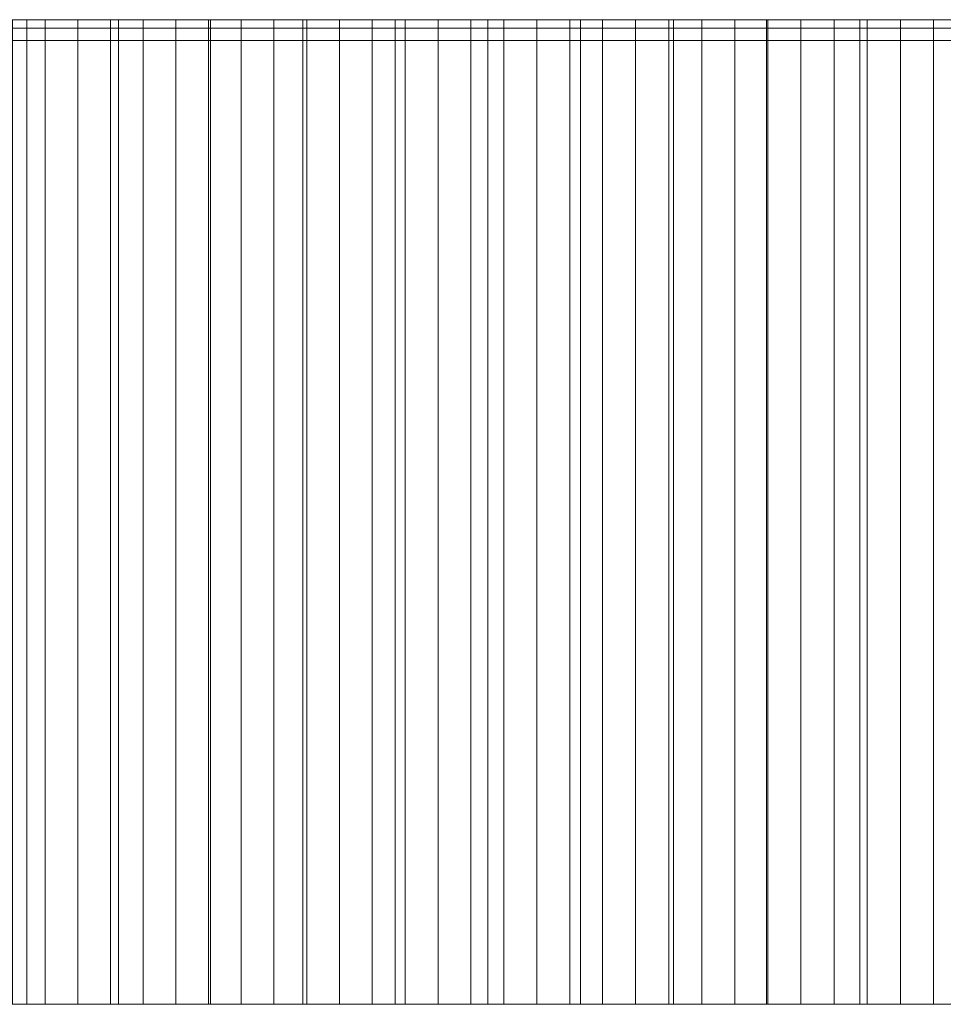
# Model space of a CAD drawing. Header units: centimetres. Extents: x -72 to 74, y -14 to 13.
# Tile 43 of 61: x 18.15 to 21.9, y 9.3 to 13.3. Entities that reach past the tile are written whole.
import ezdxf

# ---------------------------------------------------------------- set-up
doc = ezdxf.new("R2010")
doc.units = ezdxf.units.CM
doc.header["$LTSCALE"] = 2.54
doc.layers.add('Lucido design-1', color=7, linetype='Continuous')

# ---------------------------------------------------------------- blocks, each defined once
blk = doc.blocks.new('Gruppo-2-1')
at = {"color": 230, "linetype": 'Continuous', "lineweight": 9}
for points, invisible_edges in [([(-14.5734, 13.3, -57.895), (29.3447, 13.3, -58.895), (-15.5734, 13.3, -58.895), (-14.5734, 13.3, -57.895)], 13), ([(-14.5734, 13.3, -57.895), (29.3447, 13.3, -57.895), (29.3447, 13.3, -58.895), (-14.5734, 13.3, -57.895)], 12), ([(17.8099, 13.3, 139.5324), (18.1819, 13.3, 139.6301), (18.2568, 13.3, 138.6166), (17.8099, 13.3, 139.5324)], 14), ([(17.8099, 13.3, 139.5324), (18.2568, 13.3, 138.6166), (18.1246, 13.3, 138.5817), (17.8099, 13.3, 139.5324)], 13), ([(18.1819, 13.3, 139.6301), (18.5547, 13.3, 139.7247), (18.9283, 13.3, 139.8161), (18.1819, 13.3, 139.6301)], 12), ([(18.1819, 13.3, 139.6301), (18.9283, 13.3, 139.8161), (18.7868, 13.3, 138.7523), (18.1819, 13.3, 139.6301)], 15), ([(18.1819, 13.3, 139.6301), (18.7868, 13.3, 138.7523), (18.6541, 13.3, 138.719), (18.1819, 13.3, 139.6301)], 13), ([(18.1819, 13.3, 139.6301), (18.6541, 13.3, 138.719), (18.5216, 13.3, 138.6853), (18.1819, 13.3, 139.6301)], 13), ([(18.1819, 13.3, 139.6301), (18.5216, 13.3, 138.6853), (18.3891, 13.3, 138.6511), (18.1819, 13.3, 139.6301)], 13), ([(18.1819, 13.3, 139.6301), (18.3891, 13.3, 138.6511), (18.2568, 13.3, 138.6166), (18.1819, 13.3, 139.6301)], 13), ([(18.9283, 13.3, 139.8161), (18.9195, 13.3, 138.7851), (18.7868, 13.3, 138.7523), (18.9283, 13.3, 139.8161)], 13), ([(18.9283, 13.3, 139.8161), (19.0524, 13.3, 138.8176), (18.9195, 13.3, 138.7851), (18.9283, 13.3, 139.8161)], 13), ([(18.9283, 13.3, 139.8161), (19.3027, 13.3, 139.9043), (19.6778, 13.3, 139.9892), (18.9283, 13.3, 139.8161)], 12), ([(18.9283, 13.3, 139.8161), (19.6778, 13.3, 139.9892), (19.5847, 13.3, 138.9434), (18.9283, 13.3, 139.8161)], 15), ([(18.9283, 13.3, 139.8161), (19.5847, 13.3, 138.9434), (19.4515, 13.3, 138.9125), (18.9283, 13.3, 139.8161)], 13), ([(18.9283, 13.3, 139.8161), (19.4515, 13.3, 138.9125), (19.3183, 13.3, 138.8813), (18.9283, 13.3, 139.8161)], 13), ([(18.9283, 13.3, 139.8161), (19.3183, 13.3, 138.8813), (19.1853, 13.3, 138.8497), (18.9283, 13.3, 139.8161)], 13), ([(18.9283, 13.3, 139.8161), (19.1853, 13.3, 138.8497), (19.0524, 13.3, 138.8176), (18.9283, 13.3, 139.8161)], 13), ([(19.6778, 13.3, 139.9892), (19.7181, 13.3, 138.9738), (19.5847, 13.3, 138.9434), (19.6778, 13.3, 139.9892)], 13), ([(19.6778, 13.3, 139.9892), (20.0537, 13.3, 140.071), (20.1186, 13.3, 139.0625), (19.6778, 13.3, 139.9892)], 14), ([(19.6778, 13.3, 139.9892), (20.1186, 13.3, 139.0625), (19.985, 13.3, 139.0333), (19.6778, 13.3, 139.9892)], 13), ([(19.6778, 13.3, 139.9892), (19.985, 13.3, 139.0333), (19.8515, 13.3, 139.0037), (19.6778, 13.3, 139.9892)], 13), ([(19.6778, 13.3, 139.9892), (19.8515, 13.3, 139.0037), (19.7181, 13.3, 138.9738), (19.6778, 13.3, 139.9892)], 13), ([(20.0537, 13.3, 140.071), (20.4302, 13.3, 140.1496), (20.8074, 13.3, 140.2249), (20.0537, 13.3, 140.071)], 12), ([(20.0537, 13.3, 140.071), (20.8074, 13.3, 140.2249), (20.654, 13.3, 139.1749), (20.0537, 13.3, 140.071)], 15), ([(20.0537, 13.3, 140.071), (20.654, 13.3, 139.1749), (20.52, 13.3, 139.1474), (20.0537, 13.3, 140.071)], 13), ([(20.0537, 13.3, 140.071), (20.52, 13.3, 139.1474), (20.3861, 13.3, 139.1195), (20.0537, 13.3, 140.071)], 13), ([(20.0537, 13.3, 140.071), (20.3861, 13.3, 139.1195), (20.2523, 13.3, 139.0912), (20.0537, 13.3, 140.071)], 13), ([(20.0537, 13.3, 140.071), (20.2523, 13.3, 139.0912), (20.1186, 13.3, 139.0625), (20.0537, 13.3, 140.071)], 13), ([(20.8074, 13.3, 140.2249), (20.788, 13.3, 139.202), (20.654, 13.3, 139.1749), (20.8074, 13.3, 140.2249)], 13), ([(20.8074, 13.3, 140.2249), (20.9222, 13.3, 139.2287), (20.788, 13.3, 139.202), (20.8074, 13.3, 140.2249)], 13), ([(20.8074, 13.3, 140.2249), (21.1852, 13.3, 140.297), (21.5636, 13.3, 140.3659), (20.8074, 13.3, 140.2249)], 12), ([(20.8074, 13.3, 140.2249), (21.5636, 13.3, 140.3659), (21.3251, 13.3, 139.3061), (20.8074, 13.3, 140.2249)], 15), ([(20.8074, 13.3, 140.2249), (21.3251, 13.3, 139.3061), (21.1907, 13.3, 139.2807), (20.8074, 13.3, 140.2249)], 13), ([(20.8074, 13.3, 140.2249), (21.1907, 13.3, 139.2807), (21.0564, 13.3, 139.2549), (20.8074, 13.3, 140.2249)], 13), ([(20.8074, 13.3, 140.2249), (21.0564, 13.3, 139.2549), (20.9222, 13.3, 139.2287), (20.8074, 13.3, 140.2249)], 13), ([(21.5636, 13.3, 140.3659), (21.4595, 13.3, 139.3311), (21.3251, 13.3, 139.3061), (21.5636, 13.3, 140.3659)], 13), ([(21.5636, 13.3, 140.3659), (21.5941, 13.3, 139.3557), (21.4595, 13.3, 139.3311), (21.5636, 13.3, 140.3659)], 13), ([(21.5636, 13.3, 140.3659), (21.9426, 13.3, 140.4315), (21.8634, 13.3, 139.4036), (21.5636, 13.3, 140.3659)], 14), ([(21.5636, 13.3, 140.3659), (21.8634, 13.3, 139.4036), (21.7287, 13.3, 139.3799), (21.5636, 13.3, 140.3659)], 13), ([(21.5636, 13.3, 140.3659), (21.7287, 13.3, 139.3799), (21.5941, 13.3, 139.3557), (21.5636, 13.3, 140.3659)], 13), ([(21.9426, 13.3, 140.4315), (21.9981, 13.3, 139.4269), (21.8634, 13.3, 139.4036), (21.9426, 13.3, 140.4315)], 13), ([(-14.5734, 13.2658, 96.0359), (-2.4276, 13.2658, 126.4085), (35.8883, 13.2658, 139.5837), (-14.5734, 13.2658, 96.0359)], 15), ([(-14.5734, 13.2658, 96.0359), (35.8883, 13.2658, 139.5837), (73.3955, 13.2658, 95.1085), (-14.5734, 13.2658, 96.0359)], 15), ([(-14.5734, 13.2658, -57.895), (-14.5734, 13.2658, 96.0359), (73.3955, 13.2658, 95.1085), (-14.5734, 13.2658, -57.895)], 14), ([(-14.5734, 13.2658, -57.895), (73.3955, 13.2658, 95.1085), (73.3955, 13.2658, -57.895), (-14.5734, 13.2658, -57.895)], 9), ([(-2.4276, 13.2658, 126.4085), (17.0709, 13.2658, 138.2874), (35.8883, 13.2658, 139.5837), (-2.4276, 13.2658, 126.4085)], 15), ([(17.0709, 13.2658, 138.2874), (17.9925, 13.2658, 138.5463), (19.1853, 13.2658, 138.8497), (17.0709, 13.2658, 138.2874)], 15), ([(17.0709, 13.2658, 138.2874), (19.1853, 13.2658, 138.8497), (21.4595, 13.2658, 139.3311), (17.0709, 13.2658, 138.2874)], 15), ([(17.0709, 13.2658, 138.2874), (21.4595, 13.2658, 139.3311), (27.5699, 13.2658, 140.0201), (17.0709, 13.2658, 138.2874)], 15), ([(17.0709, 13.2658, 138.2874), (27.5699, 13.2658, 140.0201), (35.8883, 13.2658, 139.5837), (17.0709, 13.2658, 138.2874)], 15), ([(17.9925, 13.2658, 138.5463), (18.1246, 13.2658, 138.5817), (18.2568, 13.2658, 138.6166), (17.9925, 13.2658, 138.5463)], 12), ([(17.9925, 13.2658, 138.5463), (18.2568, 13.2658, 138.6166), (18.5216, 13.2658, 138.6853), (17.9925, 13.2658, 138.5463)], 15), ([(17.9925, 13.2658, 138.5463), (18.5216, 13.2658, 138.6853), (19.1853, 13.2658, 138.8497), (17.9925, 13.2658, 138.5463)], 15), ([(18.2568, 13.2658, 138.6166), (18.3891, 13.2658, 138.6511), (18.5216, 13.2658, 138.6853), (18.2568, 13.2658, 138.6166)], 12), ([(18.5216, 13.2658, 138.6853), (18.6541, 13.2658, 138.719), (18.9195, 13.2658, 138.7851), (18.5216, 13.2658, 138.6853)], 14), ([(18.5216, 13.2658, 138.6853), (18.9195, 13.2658, 138.7851), (19.1853, 13.2658, 138.8497), (18.5216, 13.2658, 138.6853)], 15), ([(18.6541, 13.2658, 138.719), (18.7868, 13.2658, 138.7523), (18.9195, 13.2658, 138.7851), (18.6541, 13.2658, 138.719)], 12), ([(18.9195, 13.2658, 138.7851), (19.0524, 13.2658, 138.8176), (19.1853, 13.2658, 138.8497), (18.9195, 13.2658, 138.7851)], 12), ([(19.1853, 13.2658, 138.8497), (19.3183, 13.2658, 138.8813), (19.4515, 13.2658, 138.9125), (19.1853, 13.2658, 138.8497)], 12), ([(19.1853, 13.2658, 138.8497), (19.4515, 13.2658, 138.9125), (19.7181, 13.2658, 138.9738), (19.1853, 13.2658, 138.8497)], 15), ([(19.1853, 13.2658, 138.8497), (19.7181, 13.2658, 138.9738), (20.2523, 13.2658, 139.0912), (19.1853, 13.2658, 138.8497)], 15), ([(19.1853, 13.2658, 138.8497), (20.2523, 13.2658, 139.0912), (21.4595, 13.2658, 139.3311), (19.1853, 13.2658, 138.8497)], 15), ([(19.4515, 13.2658, 138.9125), (19.5847, 13.2658, 138.9434), (19.7181, 13.2658, 138.9738), (19.4515, 13.2658, 138.9125)], 12), ([(19.7181, 13.2658, 138.9738), (19.8515, 13.2658, 139.0037), (19.985, 13.2658, 139.0333), (19.7181, 13.2658, 138.9738)], 12), ([(19.7181, 13.2658, 138.9738), (19.985, 13.2658, 139.0333), (20.2523, 13.2658, 139.0912), (19.7181, 13.2658, 138.9738)], 15), ([(19.985, 13.2658, 139.0333), (20.1186, 13.2658, 139.0625), (20.2523, 13.2658, 139.0912), (19.985, 13.2658, 139.0333)], 12), ([(20.2523, 13.2658, 139.0912), (20.3861, 13.2658, 139.1195), (20.52, 13.2658, 139.1474), (20.2523, 13.2658, 139.0912)], 12), ([(20.2523, 13.2658, 139.0912), (20.52, 13.2658, 139.1474), (20.9222, 13.2658, 139.2287), (20.2523, 13.2658, 139.0912)], 15), ([(20.2523, 13.2658, 139.0912), (20.9222, 13.2658, 139.2287), (21.4595, 13.2658, 139.3311), (20.2523, 13.2658, 139.0912)], 15), ([(20.52, 13.2658, 139.1474), (20.654, 13.2658, 139.1749), (20.9222, 13.2658, 139.2287), (20.52, 13.2658, 139.1474)], 14), ([(20.654, 13.2658, 139.1749), (20.788, 13.2658, 139.202), (20.9222, 13.2658, 139.2287), (20.654, 13.2658, 139.1749)], 12), ([(20.9222, 13.2658, 139.2287), (21.0564, 13.2658, 139.2549), (21.1907, 13.2658, 139.2807), (20.9222, 13.2658, 139.2287)], 12), ([(20.9222, 13.2658, 139.2287), (21.1907, 13.2658, 139.2807), (21.4595, 13.2658, 139.3311), (20.9222, 13.2658, 139.2287)], 15), ([(21.1907, 13.2658, 139.2807), (21.3251, 13.2658, 139.3061), (21.4595, 13.2658, 139.3311), (21.1907, 13.2658, 139.2807)], 12), ([(21.4595, 13.2658, 139.3311), (21.5941, 13.2658, 139.3557), (21.8634, 13.2658, 139.4036), (21.4595, 13.2658, 139.3311)], 14), ([(21.4595, 13.2658, 139.3311), (21.8634, 13.2658, 139.4036), (22.1329, 13.2658, 139.4498), (21.4595, 13.2658, 139.3311)], 15), ([(21.4595, 13.2658, 139.3311), (22.1329, 13.2658, 139.4498), (22.9433, 13.2658, 139.5784), (21.4595, 13.2658, 139.3311)], 15), ([(21.4595, 13.2658, 139.3311), (22.9433, 13.2658, 139.5784), (24.1631, 13.2658, 139.7429), (21.4595, 13.2658, 139.3311)], 15), ([(21.4595, 13.2658, 139.3311), (24.1631, 13.2658, 139.7429), (27.5699, 13.2658, 140.0201), (21.4595, 13.2658, 139.3311)], 15), ([(21.5941, 13.2658, 139.3557), (21.7287, 13.2658, 139.3799), (21.8634, 13.2658, 139.4036), (21.5941, 13.2658, 139.3557)], 12), ([(21.8634, 13.2658, 139.4036), (21.9981, 13.2658, 139.4269), (22.1329, 13.2658, 139.4498), (21.8634, 13.2658, 139.4036)], 12), ([(-14.5734, 13.2158, 96.0359), (-2.4276, 13.2158, 126.4085), (35.8883, 13.2158, 139.5837), (-14.5734, 13.2158, 96.0359)], 15), ([(-14.5734, 13.2158, 96.0359), (35.8883, 13.2158, 139.5837), (73.3955, 13.2158, 95.1085), (-14.5734, 13.2158, 96.0359)], 15), ([(-14.5734, 13.2158, -57.895), (-14.5734, 13.2158, 96.0359), (73.3955, 13.2158, 95.1085), (-14.5734, 13.2158, -57.895)], 14), ([(-14.5734, 13.2158, -57.895), (73.3955, 13.2158, 95.1085), (73.3955, 13.2158, -57.895), (-14.5734, 13.2158, -57.895)], 9), ([(-2.4276, 13.2158, 126.4085), (17.0709, 13.2158, 138.2874), (35.8883, 13.2158, 139.5837), (-2.4276, 13.2158, 126.4085)], 15), ([(17.0709, 13.2158, 138.2874), (17.9925, 13.2158, 138.5463), (19.1853, 13.2158, 138.8497), (17.0709, 13.2158, 138.2874)], 15), ([(17.0709, 13.2158, 138.2874), (19.1853, 13.2158, 138.8497), (21.4595, 13.2158, 139.3311), (17.0709, 13.2158, 138.2874)], 15), ([(17.0709, 13.2158, 138.2874), (21.4595, 13.2158, 139.3311), (27.5699, 13.2158, 140.0201), (17.0709, 13.2158, 138.2874)], 15), ([(17.0709, 13.2158, 138.2874), (27.5699, 13.2158, 140.0201), (35.8883, 13.2158, 139.5837), (17.0709, 13.2158, 138.2874)], 15), ([(17.9925, 13.2158, 138.5463), (18.1246, 13.2158, 138.5817), (18.2568, 13.2158, 138.6166), (17.9925, 13.2158, 138.5463)], 12), ([(17.9925, 13.2158, 138.5463), (18.2568, 13.2158, 138.6166), (18.5216, 13.2158, 138.6853), (17.9925, 13.2158, 138.5463)], 15), ([(17.9925, 13.2158, 138.5463), (18.5216, 13.2158, 138.6853), (19.1853, 13.2158, 138.8497), (17.9925, 13.2158, 138.5463)], 15), ([(18.2568, 13.2158, 138.6166), (18.3891, 13.2158, 138.6511), (18.5216, 13.2158, 138.6853), (18.2568, 13.2158, 138.6166)], 12), ([(18.5216, 13.2158, 138.6853), (18.6541, 13.2158, 138.719), (18.9195, 13.2158, 138.7851), (18.5216, 13.2158, 138.6853)], 14), ([(18.5216, 13.2158, 138.6853), (18.9195, 13.2158, 138.7851), (19.1853, 13.2158, 138.8497), (18.5216, 13.2158, 138.6853)], 15), ([(18.6541, 13.2158, 138.719), (18.7868, 13.2158, 138.7523), (18.9195, 13.2158, 138.7851), (18.6541, 13.2158, 138.719)], 12), ([(18.9195, 13.2158, 138.7851), (19.0524, 13.2158, 138.8176), (19.1853, 13.2158, 138.8497), (18.9195, 13.2158, 138.7851)], 12), ([(19.1853, 13.2158, 138.8497), (19.3183, 13.2158, 138.8813), (19.4515, 13.2158, 138.9125), (19.1853, 13.2158, 138.8497)], 12), ([(19.1853, 13.2158, 138.8497), (19.4515, 13.2158, 138.9125), (19.7181, 13.2158, 138.9738), (19.1853, 13.2158, 138.8497)], 15), ([(19.1853, 13.2158, 138.8497), (19.7181, 13.2158, 138.9738), (20.2523, 13.2158, 139.0912), (19.1853, 13.2158, 138.8497)], 15), ([(19.1853, 13.2158, 138.8497), (20.2523, 13.2158, 139.0912), (21.4595, 13.2158, 139.3311), (19.1853, 13.2158, 138.8497)], 15), ([(19.4515, 13.2158, 138.9125), (19.5847, 13.2158, 138.9434), (19.7181, 13.2158, 138.9738), (19.4515, 13.2158, 138.9125)], 12), ([(19.7181, 13.2158, 138.9738), (19.8515, 13.2158, 139.0037), (19.985, 13.2158, 139.0333), (19.7181, 13.2158, 138.9738)], 12), ([(19.7181, 13.2158, 138.9738), (19.985, 13.2158, 139.0333), (20.2523, 13.2158, 139.0912), (19.7181, 13.2158, 138.9738)], 15), ([(19.985, 13.2158, 139.0333), (20.1186, 13.2158, 139.0625), (20.2523, 13.2158, 139.0912), (19.985, 13.2158, 139.0333)], 12), ([(20.2523, 13.2158, 139.0912), (20.3861, 13.2158, 139.1195), (20.52, 13.2158, 139.1474), (20.2523, 13.2158, 139.0912)], 12), ([(20.2523, 13.2158, 139.0912), (20.52, 13.2158, 139.1474), (20.9222, 13.2158, 139.2287), (20.2523, 13.2158, 139.0912)], 15), ([(20.2523, 13.2158, 139.0912), (20.9222, 13.2158, 139.2287), (21.4595, 13.2158, 139.3311), (20.2523, 13.2158, 139.0912)], 15), ([(20.52, 13.2158, 139.1474), (20.654, 13.2158, 139.1749), (20.9222, 13.2158, 139.2287), (20.52, 13.2158, 139.1474)], 14), ([(20.654, 13.2158, 139.1749), (20.788, 13.2158, 139.202), (20.9222, 13.2158, 139.2287), (20.654, 13.2158, 139.1749)], 12), ([(20.9222, 13.2158, 139.2287), (21.0564, 13.2158, 139.2549), (21.1907, 13.2158, 139.2807), (20.9222, 13.2158, 139.2287)], 12), ([(20.9222, 13.2158, 139.2287), (21.1907, 13.2158, 139.2807), (21.4595, 13.2158, 139.3311), (20.9222, 13.2158, 139.2287)], 15), ([(21.1907, 13.2158, 139.2807), (21.3251, 13.2158, 139.3061), (21.4595, 13.2158, 139.3311), (21.1907, 13.2158, 139.2807)], 12), ([(21.4595, 13.2158, 139.3311), (21.5941, 13.2158, 139.3557), (21.8634, 13.2158, 139.4036), (21.4595, 13.2158, 139.3311)], 14), ([(21.4595, 13.2158, 139.3311), (21.8634, 13.2158, 139.4036), (22.1329, 13.2158, 139.4498), (21.4595, 13.2158, 139.3311)], 15), ([(21.4595, 13.2158, 139.3311), (22.1329, 13.2158, 139.4498), (22.9433, 13.2158, 139.5784), (21.4595, 13.2158, 139.3311)], 15), ([(21.4595, 13.2158, 139.3311), (22.9433, 13.2158, 139.5784), (24.1631, 13.2158, 139.7429), (21.4595, 13.2158, 139.3311)], 15), ([(21.4595, 13.2158, 139.3311), (24.1631, 13.2158, 139.7429), (27.5699, 13.2158, 140.0201), (21.4595, 13.2158, 139.3311)], 15), ([(21.5941, 13.2158, 139.3557), (21.7287, 13.2158, 139.3799), (21.8634, 13.2158, 139.4036), (21.5941, 13.2158, 139.3557)], 12), ([(21.8634, 13.2158, 139.4036), (21.9981, 13.2158, 139.4269), (22.1329, 13.2158, 139.4498), (21.8634, 13.2158, 139.4036)], 12), ([(-14.5734, 9.3, -57.895), (29.3447, 9.3, -58.895), (-15.5734, 9.3, -58.895), (-14.5734, 9.3, -57.895)], 13), ([(-14.5734, 9.3, -57.895), (29.3447, 9.3, -57.895), (29.3447, 9.3, -58.895), (-14.5734, 9.3, -57.895)], 12), ([(17.8099, 9.3, 139.5324), (18.1819, 9.3, 139.6301), (18.2568, 9.3, 138.6166), (17.8099, 9.3, 139.5324)], 14), ([(17.8099, 9.3, 139.5324), (18.2568, 9.3, 138.6166), (18.1246, 9.3, 138.5817), (17.8099, 9.3, 139.5324)], 13), ([(18.1819, 9.3, 139.6301), (18.5547, 9.3, 139.7247), (18.9283, 9.3, 139.8161), (18.1819, 9.3, 139.6301)], 12), ([(18.1819, 9.3, 139.6301), (18.9283, 9.3, 139.8161), (18.7868, 9.3, 138.7523), (18.1819, 9.3, 139.6301)], 15), ([(18.1819, 9.3, 139.6301), (18.7868, 9.3, 138.7523), (18.6541, 9.3, 138.719), (18.1819, 9.3, 139.6301)], 13), ([(18.1819, 9.3, 139.6301), (18.6541, 9.3, 138.719), (18.5216, 9.3, 138.6853), (18.1819, 9.3, 139.6301)], 13), ([(18.1819, 9.3, 139.6301), (18.5216, 9.3, 138.6853), (18.3891, 9.3, 138.6511), (18.1819, 9.3, 139.6301)], 13), ([(18.1819, 9.3, 139.6301), (18.3891, 9.3, 138.6511), (18.2568, 9.3, 138.6166), (18.1819, 9.3, 139.6301)], 13), ([(18.9283, 9.3, 139.8161), (18.9195, 9.3, 138.7851), (18.7868, 9.3, 138.7523), (18.9283, 9.3, 139.8161)], 13), ([(18.9283, 9.3, 139.8161), (19.0524, 9.3, 138.8176), (18.9195, 9.3, 138.7851), (18.9283, 9.3, 139.8161)], 13), ([(18.9283, 9.3, 139.8161), (19.3027, 9.3, 139.9043), (19.6778, 9.3, 139.9892), (18.9283, 9.3, 139.8161)], 12), ([(18.9283, 9.3, 139.8161), (19.6778, 9.3, 139.9892), (19.5847, 9.3, 138.9434), (18.9283, 9.3, 139.8161)], 15), ([(18.9283, 9.3, 139.8161), (19.5847, 9.3, 138.9434), (19.4515, 9.3, 138.9125), (18.9283, 9.3, 139.8161)], 13), ([(18.9283, 9.3, 139.8161), (19.4515, 9.3, 138.9125), (19.3183, 9.3, 138.8813), (18.9283, 9.3, 139.8161)], 13), ([(18.9283, 9.3, 139.8161), (19.3183, 9.3, 138.8813), (19.1853, 9.3, 138.8497), (18.9283, 9.3, 139.8161)], 13), ([(18.9283, 9.3, 139.8161), (19.1853, 9.3, 138.8497), (19.0524, 9.3, 138.8176), (18.9283, 9.3, 139.8161)], 13), ([(19.6778, 9.3, 139.9892), (19.7181, 9.3, 138.9738), (19.5847, 9.3, 138.9434), (19.6778, 9.3, 139.9892)], 13), ([(19.6778, 9.3, 139.9892), (20.0537, 9.3, 140.071), (20.1186, 9.3, 139.0625), (19.6778, 9.3, 139.9892)], 14), ([(19.6778, 9.3, 139.9892), (20.1186, 9.3, 139.0625), (19.985, 9.3, 139.0333), (19.6778, 9.3, 139.9892)], 13), ([(19.6778, 9.3, 139.9892), (19.985, 9.3, 139.0333), (19.8515, 9.3, 139.0037), (19.6778, 9.3, 139.9892)], 13), ([(19.6778, 9.3, 139.9892), (19.8515, 9.3, 139.0037), (19.7181, 9.3, 138.9738), (19.6778, 9.3, 139.9892)], 13), ([(20.0537, 9.3, 140.071), (20.4302, 9.3, 140.1496), (20.8074, 9.3, 140.2249), (20.0537, 9.3, 140.071)], 12), ([(20.0537, 9.3, 140.071), (20.8074, 9.3, 140.2249), (20.654, 9.3, 139.1749), (20.0537, 9.3, 140.071)], 15), ([(20.0537, 9.3, 140.071), (20.654, 9.3, 139.1749), (20.52, 9.3, 139.1474), (20.0537, 9.3, 140.071)], 13), ([(20.0537, 9.3, 140.071), (20.52, 9.3, 139.1474), (20.3861, 9.3, 139.1195), (20.0537, 9.3, 140.071)], 13), ([(20.0537, 9.3, 140.071), (20.3861, 9.3, 139.1195), (20.2523, 9.3, 139.0912), (20.0537, 9.3, 140.071)], 13), ([(20.0537, 9.3, 140.071), (20.2523, 9.3, 139.0912), (20.1186, 9.3, 139.0625), (20.0537, 9.3, 140.071)], 13), ([(20.8074, 9.3, 140.2249), (20.788, 9.3, 139.202), (20.654, 9.3, 139.1749), (20.8074, 9.3, 140.2249)], 13), ([(20.8074, 9.3, 140.2249), (20.9222, 9.3, 139.2287), (20.788, 9.3, 139.202), (20.8074, 9.3, 140.2249)], 13), ([(20.8074, 9.3, 140.2249), (21.1852, 9.3, 140.297), (21.5636, 9.3, 140.3659), (20.8074, 9.3, 140.2249)], 12), ([(20.8074, 9.3, 140.2249), (21.5636, 9.3, 140.3659), (21.3251, 9.3, 139.3061), (20.8074, 9.3, 140.2249)], 15), ([(20.8074, 9.3, 140.2249), (21.3251, 9.3, 139.3061), (21.1907, 9.3, 139.2807), (20.8074, 9.3, 140.2249)], 13), ([(20.8074, 9.3, 140.2249), (21.1907, 9.3, 139.2807), (21.0564, 9.3, 139.2549), (20.8074, 9.3, 140.2249)], 13), ([(20.8074, 9.3, 140.2249), (21.0564, 9.3, 139.2549), (20.9222, 9.3, 139.2287), (20.8074, 9.3, 140.2249)], 13), ([(21.5636, 9.3, 140.3659), (21.4595, 9.3, 139.3311), (21.3251, 9.3, 139.3061), (21.5636, 9.3, 140.3659)], 13), ([(21.5636, 9.3, 140.3659), (21.5941, 9.3, 139.3557), (21.4595, 9.3, 139.3311), (21.5636, 9.3, 140.3659)], 13), ([(21.5636, 9.3, 140.3659), (21.9426, 9.3, 140.4315), (21.8634, 9.3, 139.4036), (21.5636, 9.3, 140.3659)], 14), ([(21.5636, 9.3, 140.3659), (21.8634, 9.3, 139.4036), (21.7287, 9.3, 139.3799), (21.5636, 9.3, 140.3659)], 13), ([(21.5636, 9.3, 140.3659), (21.7287, 9.3, 139.3799), (21.5941, 9.3, 139.3557), (21.5636, 9.3, 140.3659)], 13), ([(21.9426, 9.3, 140.4315), (21.9981, 9.3, 139.4269), (21.8634, 9.3, 139.4036), (21.9426, 9.3, 140.4315)], 13)]:
    blk.add_3dface(points, dxfattribs=dict(at, invisible_edges=invisible_edges))
for points in [[(-15.5734, 13.3, -58.895), (-15.5734, 9.3, -58.895), (29.3447, 9.3, -58.895), (29.3447, 13.3, -58.895)], [(29.3447, 13.3, -57.895), (29.3447, 9.3, -57.895), (-14.5734, 9.3, -57.895), (-14.5734, 13.3, -57.895)], [(18.1819, 13.3, 139.6301), (18.1819, 9.3, 139.6301), (17.8099, 9.3, 139.5324), (17.8099, 13.3, 139.5324)], [(18.1246, 13.3, 138.5817), (18.1246, 9.3, 138.5817), (18.2568, 9.3, 138.6166), (18.2568, 13.3, 138.6166)], [(18.5547, 13.3, 139.7247), (18.5547, 9.3, 139.7247), (18.1819, 9.3, 139.6301), (18.1819, 13.3, 139.6301)], [(18.2568, 13.3, 138.6166), (18.2568, 9.3, 138.6166), (18.3891, 9.3, 138.6511), (18.3891, 13.3, 138.6511)], [(18.3891, 13.3, 138.6511), (18.3891, 9.3, 138.6511), (18.5216, 9.3, 138.6853), (18.5216, 13.3, 138.6853)], [(18.5216, 13.3, 138.6853), (18.5216, 9.3, 138.6853), (18.6541, 9.3, 138.719), (18.6541, 13.3, 138.719)], [(18.9283, 13.3, 139.8161), (18.9283, 9.3, 139.8161), (18.5547, 9.3, 139.7247), (18.5547, 13.3, 139.7247)], [(18.6541, 13.3, 138.719), (18.6541, 9.3, 138.719), (18.7868, 9.3, 138.7523), (18.7868, 13.3, 138.7523)], [(18.7868, 13.3, 138.7523), (18.7868, 9.3, 138.7523), (18.9195, 9.3, 138.7851), (18.9195, 13.3, 138.7851)], [(18.9195, 13.3, 138.7851), (18.9195, 9.3, 138.7851), (19.0524, 9.3, 138.8176), (19.0524, 13.3, 138.8176)], [(19.3027, 13.3, 139.9043), (19.3027, 9.3, 139.9043), (18.9283, 9.3, 139.8161), (18.9283, 13.3, 139.8161)], [(19.0524, 13.3, 138.8176), (19.0524, 9.3, 138.8176), (19.1853, 9.3, 138.8497), (19.1853, 13.3, 138.8497)], [(19.1853, 13.3, 138.8497), (19.1853, 9.3, 138.8497), (19.3183, 9.3, 138.8813), (19.3183, 13.3, 138.8813)], [(19.6778, 13.3, 139.9892), (19.6778, 9.3, 139.9892), (19.3027, 9.3, 139.9043), (19.3027, 13.3, 139.9043)], [(19.3183, 13.3, 138.8813), (19.3183, 9.3, 138.8813), (19.4515, 9.3, 138.9125), (19.4515, 13.3, 138.9125)], [(19.4515, 13.3, 138.9125), (19.4515, 9.3, 138.9125), (19.5847, 9.3, 138.9434), (19.5847, 13.3, 138.9434)], [(19.5847, 13.3, 138.9434), (19.5847, 9.3, 138.9434), (19.7181, 9.3, 138.9738), (19.7181, 13.3, 138.9738)], [(20.0537, 13.3, 140.071), (20.0537, 9.3, 140.071), (19.6778, 9.3, 139.9892), (19.6778, 13.3, 139.9892)], [(19.7181, 13.3, 138.9738), (19.7181, 9.3, 138.9738), (19.8515, 9.3, 139.0037), (19.8515, 13.3, 139.0037)], [(19.8515, 13.3, 139.0037), (19.8515, 9.3, 139.0037), (19.985, 9.3, 139.0333), (19.985, 13.3, 139.0333)], [(19.985, 13.3, 139.0333), (19.985, 9.3, 139.0333), (20.1186, 9.3, 139.0625), (20.1186, 13.3, 139.0625)], [(20.4302, 13.3, 140.1496), (20.4302, 9.3, 140.1496), (20.0537, 9.3, 140.071), (20.0537, 13.3, 140.071)], [(20.1186, 13.3, 139.0625), (20.1186, 9.3, 139.0625), (20.2523, 9.3, 139.0912), (20.2523, 13.3, 139.0912)], [(20.2523, 13.3, 139.0912), (20.2523, 9.3, 139.0912), (20.3861, 9.3, 139.1195), (20.3861, 13.3, 139.1195)], [(20.3861, 13.3, 139.1195), (20.3861, 9.3, 139.1195), (20.52, 9.3, 139.1474), (20.52, 13.3, 139.1474)], [(20.8074, 13.3, 140.2249), (20.8074, 9.3, 140.2249), (20.4302, 9.3, 140.1496), (20.4302, 13.3, 140.1496)], [(20.52, 13.3, 139.1474), (20.52, 9.3, 139.1474), (20.654, 9.3, 139.1749), (20.654, 13.3, 139.1749)], [(20.654, 13.3, 139.1749), (20.654, 9.3, 139.1749), (20.788, 9.3, 139.202), (20.788, 13.3, 139.202)], [(20.788, 13.3, 139.202), (20.788, 9.3, 139.202), (20.9222, 9.3, 139.2287), (20.9222, 13.3, 139.2287)], [(21.1852, 13.3, 140.297), (21.1852, 9.3, 140.297), (20.8074, 9.3, 140.2249), (20.8074, 13.3, 140.2249)], [(20.9222, 13.3, 139.2287), (20.9222, 9.3, 139.2287), (21.0564, 9.3, 139.2549), (21.0564, 13.3, 139.2549)], [(21.0564, 13.3, 139.2549), (21.0564, 9.3, 139.2549), (21.1907, 9.3, 139.2807), (21.1907, 13.3, 139.2807)], [(21.5636, 13.3, 140.3659), (21.5636, 9.3, 140.3659), (21.1852, 9.3, 140.297), (21.1852, 13.3, 140.297)], [(21.1907, 13.3, 139.2807), (21.1907, 9.3, 139.2807), (21.3251, 9.3, 139.3061), (21.3251, 13.3, 139.3061)], [(21.3251, 13.3, 139.3061), (21.3251, 9.3, 139.3061), (21.4595, 9.3, 139.3311), (21.4595, 13.3, 139.3311)], [(21.4595, 13.3, 139.3311), (21.4595, 9.3, 139.3311), (21.5941, 9.3, 139.3557), (21.5941, 13.3, 139.3557)], [(21.9426, 13.3, 140.4315), (21.9426, 9.3, 140.4315), (21.5636, 9.3, 140.3659), (21.5636, 13.3, 140.3659)], [(21.5941, 13.3, 139.3557), (21.5941, 9.3, 139.3557), (21.7287, 9.3, 139.3799), (21.7287, 13.3, 139.3799)], [(21.7287, 13.3, 139.3799), (21.7287, 9.3, 139.3799), (21.8634, 9.3, 139.4036), (21.8634, 13.3, 139.4036)], [(21.8634, 13.3, 139.4036), (21.8634, 9.3, 139.4036), (21.9981, 9.3, 139.4269), (21.9981, 13.3, 139.4269)], [(-14.5734, 13.2658, -57.895), (-14.5734, 13.2158, -57.895), (73.3955, 13.2158, -57.895), (73.3955, 13.2658, -57.895)], [(18.2568, 13.2658, 138.6166), (18.2568, 13.2158, 138.6166), (18.1246, 13.2158, 138.5817), (18.1246, 13.2658, 138.5817)], [(18.3891, 13.2658, 138.6511), (18.3891, 13.2158, 138.6511), (18.2568, 13.2158, 138.6166), (18.2568, 13.2658, 138.6166)], [(18.5216, 13.2658, 138.6853), (18.5216, 13.2158, 138.6853), (18.3891, 13.2158, 138.6511), (18.3891, 13.2658, 138.6511)], [(18.6541, 13.2658, 138.719), (18.6541, 13.2158, 138.719), (18.5216, 13.2158, 138.6853), (18.5216, 13.2658, 138.6853)], [(18.7868, 13.2658, 138.7523), (18.7868, 13.2158, 138.7523), (18.6541, 13.2158, 138.719), (18.6541, 13.2658, 138.719)], [(18.9195, 13.2658, 138.7851), (18.9195, 13.2158, 138.7851), (18.7868, 13.2158, 138.7523), (18.7868, 13.2658, 138.7523)], [(19.0524, 13.2658, 138.8176), (19.0524, 13.2158, 138.8176), (18.9195, 13.2158, 138.7851), (18.9195, 13.2658, 138.7851)], [(19.1853, 13.2658, 138.8497), (19.1853, 13.2158, 138.8497), (19.0524, 13.2158, 138.8176), (19.0524, 13.2658, 138.8176)], [(19.3183, 13.2658, 138.8813), (19.3183, 13.2158, 138.8813), (19.1853, 13.2158, 138.8497), (19.1853, 13.2658, 138.8497)], [(19.4515, 13.2658, 138.9125), (19.4515, 13.2158, 138.9125), (19.3183, 13.2158, 138.8813), (19.3183, 13.2658, 138.8813)], [(19.5847, 13.2658, 138.9434), (19.5847, 13.2158, 138.9434), (19.4515, 13.2158, 138.9125), (19.4515, 13.2658, 138.9125)], [(19.7181, 13.2658, 138.9738), (19.7181, 13.2158, 138.9738), (19.5847, 13.2158, 138.9434), (19.5847, 13.2658, 138.9434)], [(19.8515, 13.2658, 139.0037), (19.8515, 13.2158, 139.0037), (19.7181, 13.2158, 138.9738), (19.7181, 13.2658, 138.9738)], [(19.985, 13.2658, 139.0333), (19.985, 13.2158, 139.0333), (19.8515, 13.2158, 139.0037), (19.8515, 13.2658, 139.0037)], [(20.1186, 13.2658, 139.0625), (20.1186, 13.2158, 139.0625), (19.985, 13.2158, 139.0333), (19.985, 13.2658, 139.0333)], [(20.2523, 13.2658, 139.0912), (20.2523, 13.2158, 139.0912), (20.1186, 13.2158, 139.0625), (20.1186, 13.2658, 139.0625)], [(20.3861, 13.2658, 139.1195), (20.3861, 13.2158, 139.1195), (20.2523, 13.2158, 139.0912), (20.2523, 13.2658, 139.0912)], [(20.52, 13.2658, 139.1474), (20.52, 13.2158, 139.1474), (20.3861, 13.2158, 139.1195), (20.3861, 13.2658, 139.1195)], [(20.654, 13.2658, 139.1749), (20.654, 13.2158, 139.1749), (20.52, 13.2158, 139.1474), (20.52, 13.2658, 139.1474)], [(20.788, 13.2658, 139.202), (20.788, 13.2158, 139.202), (20.654, 13.2158, 139.1749), (20.654, 13.2658, 139.1749)], [(20.9222, 13.2658, 139.2287), (20.9222, 13.2158, 139.2287), (20.788, 13.2158, 139.202), (20.788, 13.2658, 139.202)], [(21.0564, 13.2658, 139.2549), (21.0564, 13.2158, 139.2549), (20.9222, 13.2158, 139.2287), (20.9222, 13.2658, 139.2287)], [(21.1907, 13.2658, 139.2807), (21.1907, 13.2158, 139.2807), (21.0564, 13.2158, 139.2549), (21.0564, 13.2658, 139.2549)], [(21.3251, 13.2658, 139.3061), (21.3251, 13.2158, 139.3061), (21.1907, 13.2158, 139.2807), (21.1907, 13.2658, 139.2807)], [(21.4595, 13.2658, 139.3311), (21.4595, 13.2158, 139.3311), (21.3251, 13.2158, 139.3061), (21.3251, 13.2658, 139.3061)], [(21.5941, 13.2658, 139.3557), (21.5941, 13.2158, 139.3557), (21.4595, 13.2158, 139.3311), (21.4595, 13.2658, 139.3311)], [(21.7287, 13.2658, 139.3799), (21.7287, 13.2158, 139.3799), (21.5941, 13.2158, 139.3557), (21.5941, 13.2658, 139.3557)], [(21.8634, 13.2658, 139.4036), (21.8634, 13.2158, 139.4036), (21.7287, 13.2158, 139.3799), (21.7287, 13.2658, 139.3799)], [(21.9981, 13.2658, 139.4269), (21.9981, 13.2158, 139.4269), (21.8634, 13.2158, 139.4036), (21.8634, 13.2658, 139.4036)]]:
    blk.add_3dface(points, dxfattribs=at)
blk = doc.blocks.new('Gruppo-3-1')
at = {"color": 230}
blk.add_blockref('Gruppo-2-1', (0, 0), dxfattribs=at)

msp = doc.modelspace()

# ---------------------------------------------------------------- block references
at = {"layer": 'Lucido design-1', "color": 230, "true_color": 0xff0066}
msp.add_blockref('Gruppo-3-1', (0, 0), dxfattribs=at)

doc.saveas('drawing.dxf')
